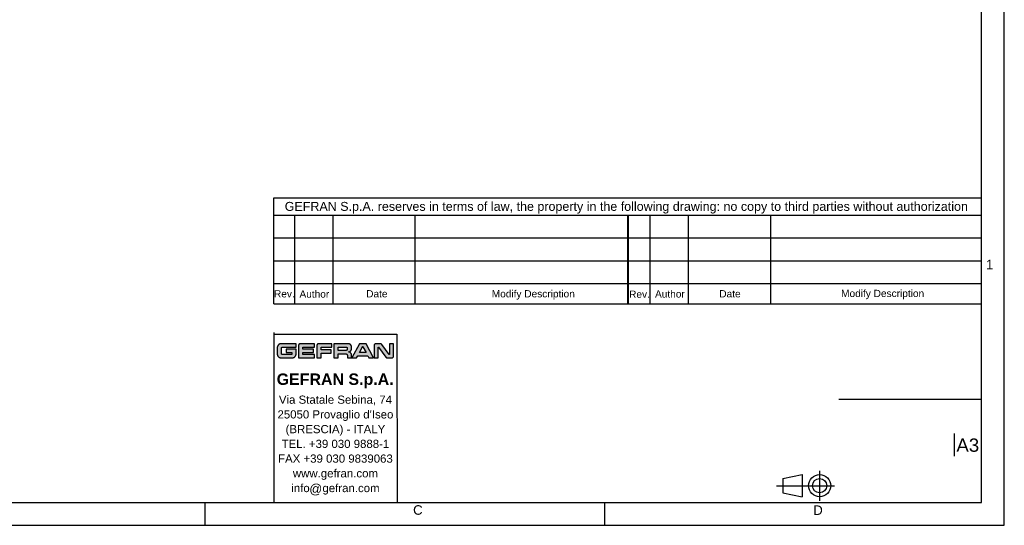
# Model space of a CAD drawing. Header units: millimetres. Extents: x 0 to 420, y 0 to 297.
# Tile 2 of 7: x 161 to 420, y 0 to 133. Entities that reach past the tile are written whole.
import ezdxf

# ---------------------------------------------------------------- set-up
doc = ezdxf.new("R2010")
doc.units = ezdxf.units.MM
doc.header["$LTSCALE"] = 23.1
doc.layers.get('0').update_dxf_attribs({"linetype": 'CONTINUOUS'})
doc.styles.add('TEXTSTYLE_2', font='arial.ttf')
doc.styles.add('TEXTSTYLE_3', font='arial.ttf')
doc.styles.add('TEXTSTYLE_4', font='arialbd.ttf')
doc.styles.add('TEXTSTYLE_5', font='trium.ttf')

msp = doc.modelspace()

# ---------------------------------------------------------------- hatches: boundary and pattern name
at = {"linetype": 'CONTINUOUS'}
h = msp.add_hatch(color=2, dxfattribs=at)
h.paths.add_polyline_path([(251.41414, 46.96884), (251.42409, 46.96974), (251.43403, 46.96884), (251.4435, 46.96618), (251.45233, 46.96182), (251.46031, 46.95586), (251.46717, 46.94844), (251.47251, 46.94007), (252.28279, 45.41608), (250.56506, 45.41608), (251.37559, 46.94007), (251.38109, 46.94864), (251.3878, 46.95585), (251.3958, 46.96181), (251.40466, 46.96618)])
h.paths.add_polyline_path([(247.87684, 45.59431), (247.93551, 45.61496), (247.99254, 45.64001), (248.04763, 45.66935), (248.10048, 45.70284), (248.15077, 45.74029), (248.19818, 45.78148), (248.2359, 45.81916), (248.27715, 45.86654), (248.31465, 45.91679), (248.34819, 45.9696), (248.37758, 46.02466), (248.4027, 46.08167), (248.42341, 46.14032), (248.43963, 46.20036), (248.4513, 46.26153), (248.45836, 46.32362), (248.46076, 46.38644), (248.46076, 46.88536), (248.45842, 46.94832), (248.45143, 47.01055), (248.43982, 47.07184), (248.42366, 47.13199), (248.40302, 47.19074), (248.37798, 47.24782), (248.34867, 47.30294), (248.31522, 47.3558), (248.27782, 47.40608), (248.23668, 47.45347), (248.19893, 47.49128), (248.15164, 47.53246), (248.10148, 47.56988), (248.04876, 47.60334), (247.9938, 47.63266), (247.9369, 47.6577), (247.87833, 47.67833), (247.81837, 47.69449), (247.75725, 47.70609), (247.6952, 47.71308), (247.63239, 47.71542), (243.85547, 47.71542), (243.85547, 43.99252), (244.95118, 43.99252), (244.95118, 45.09056), (246.93352, 45.09056), (246.97887, 45.08823), (247.02339, 45.08128), (247.0668, 45.06979), (247.10877, 45.05384), (247.14892, 45.03356), (247.18687, 45.00915), (247.22216, 44.98084), (247.25439, 44.94894), (247.25682, 44.94624), (247.28519, 44.91101), (247.30965, 44.87314), (247.32995, 44.83307), (247.34593, 44.79122), (247.35743, 44.74796), (247.36439, 44.70362), (247.36672, 44.65849), (247.36672, 43.99252), (248.46241, 43.99252), (248.46241, 44.72462), (248.46007, 44.78731), (248.45307, 44.84934), (248.44145, 44.91051), (248.42527, 44.9706), (248.40459, 45.02936), (248.37949, 45.08651), (248.35009, 45.14176), (248.31652, 45.19479), (248.27899, 45.24528), (248.23769, 45.29291), (248.19817, 45.33246), (248.15059, 45.37378), (248.10016, 45.41133), (248.0472, 45.44489), (247.99204, 45.4743), (247.93498, 45.4994), (247.87631, 45.52007), (247.81631, 45.53625), (247.75523, 45.54787), (247.69328, 45.55486), (247.63066, 45.55721), (247.69349, 45.55955), (247.75559, 45.56654), (247.81678, 45.57815)])
h.paths.add_polyline_path([(229.68341, 47.67561), (229.61808, 47.65367), (229.55417, 47.62704), (229.49192, 47.59579), (229.43163, 47.56003), (229.3736, 47.51988), (229.31814, 47.47553), (229.26558, 47.42719), (229.21624, 47.3751), (229.19404, 47.34914), (229.15003, 47.29211), (229.11005, 47.2322), (229.07429, 47.16979), (229.04297, 47.10522), (229.01621, 47.03885), (228.99413, 46.971), (228.97682, 46.90199), (228.96433, 46.83211), (228.9567, 46.76162), (228.95395, 46.69074), (228.95395, 44.96823), (228.95655, 44.89789), (228.964, 44.82866), (228.97622, 44.76069), (228.99317, 44.69413), (229.01476, 44.62916), (229.04092, 44.56598), (229.07155, 44.50481), (229.10656, 44.44588), (229.1458, 44.38945), (229.18914, 44.33577), (229.23637, 44.2851), (229.28729, 44.23771), (229.34168, 44.19386), (229.35597, 44.18334), (229.41427, 44.14428), (229.47534, 44.10931), (229.53889, 44.0786), (229.60463, 44.05232), (229.67226, 44.03057), (229.74151, 44.01348), (229.81213, 44.00112), (229.88386, 43.99356), (229.95649, 43.99086), (232.88251, 43.99086), (232.95313, 43.99346), (233.02301, 44.00092), (233.09195, 44.0132), (233.15976, 44.03024), (233.22619, 44.052), (233.29099, 44.07838), (233.3539, 44.1093), (233.4146, 44.14461), (233.47282, 44.18416), (233.52823, 44.22776), (233.58054, 44.2752), (233.60129, 44.29598), (233.64866, 44.34835), (233.69218, 44.40383), (233.73165, 44.46209), (233.76688, 44.52285), (233.7977, 44.58579), (233.82399, 44.65063), (233.84565, 44.71709), (233.86261, 44.78492), (233.87479, 44.85388), (233.88216, 44.92377), (233.88466, 44.9944), (233.88452, 44.99683), (233.88399, 45.10194), (233.88415, 45.8617), (233.88466, 46.28767), (231.25767, 46.28767), (231.25767, 45.41608), (232.78895, 45.41608), (232.78895, 45.00685), (232.78655, 44.98079), (232.77943, 44.95579), (232.76776, 44.93244), (232.75186, 44.91149), (232.74318, 44.90281), (232.72223, 44.88691), (232.69888, 44.87524), (232.67388, 44.86812), (232.64782, 44.86572), (230.33245, 44.86524), (230.29525, 44.86766), (230.25883, 44.87488), (230.22365, 44.8868), (230.19022, 44.90328), (230.15912, 44.92406), (230.13099, 44.94874), (230.10646, 44.97677), (230.08601, 45.00752), (230.06993, 45.04043), (230.05845, 45.07498), (230.05166, 45.11072), (230.04968, 45.14731), (230.04978, 45.6271), (230.05069, 46.44582), (230.05135, 46.55611), (230.05148, 46.55854), (230.05391, 46.59587), (230.06112, 46.63227), (230.07301, 46.66735), (230.08943, 46.70061), (230.11014, 46.73152), (230.13289, 46.75759), (230.16073, 46.7823), (230.19143, 46.80303), (230.22444, 46.81945), (230.25923, 46.83133), (230.29536, 46.83854), (230.33245, 46.84096), (233.88466, 46.84136), (233.88466, 47.71542), (229.95466, 47.71542), (229.88572, 47.71273), (229.81742, 47.70517), (229.74993, 47.69279)])
h.paths.add_polyline_path([(234.84325, 47.69581), (234.80244, 47.68073), (234.76326, 47.66154), (234.7261, 47.63842), (234.69136, 47.61156), (234.6746, 47.59643), (234.64429, 47.56451), (234.61743, 47.52979), (234.5943, 47.49265), (234.57512, 47.4535), (234.56004, 47.41272), (234.54918, 47.37064), (234.54262, 47.32756), (234.54043, 47.28375), (234.54043, 43.99164), (238.69917, 43.99164), (238.69917, 44.86323), (235.63614, 44.86323), (235.63614, 45.41608), (238.48746, 45.41608), (238.48746, 46.29265), (235.63614, 46.29265), (235.63614, 46.84301), (238.70249, 46.84301), (238.70249, 47.71542), (234.9723, 47.71542), (234.92846, 47.71322), (234.88536, 47.70667)])
h.paths.add_polyline_path([(259.17718, 44.014), (259.22418, 44.03116), (259.26934, 44.05299), (259.31222, 44.07932), (259.35238, 44.10991), (259.38937, 44.14445), (259.41264, 44.17017), (259.44323, 44.21033), (259.46956, 44.25321), (259.4914, 44.29836), (259.50856, 44.34537), (259.52091, 44.39384), (259.52838, 44.44344), (259.53088, 44.49387), (259.53088, 47.71542), (258.43516, 47.71542), (258.43516, 44.92175), (258.43274, 44.90553), (258.42564, 44.89075), (258.41431, 44.87854), (258.41101, 44.87611), (258.39623, 44.86901), (258.38002, 44.86659), (258.36386, 44.86901), (258.35915, 44.87072), (258.34589, 44.87891), (258.33662, 44.89013), (256.39878, 47.52841), (256.37019, 47.56545), (256.3391, 47.59796), (256.30332, 47.62821), (256.26462, 47.65433), (256.22347, 47.67605), (256.18035, 47.69315), (256.13568, 47.70548), (256.08982, 47.71292), (256.04309, 47.71542), (254.88577, 47.71538), (254.83531, 47.71288), (254.78569, 47.70542), (254.7372, 47.69306), (254.69018, 47.6759), (254.64502, 47.65407), (254.60213, 47.62775), (254.56196, 47.59716), (254.53626, 47.57393), (254.50172, 47.53694), (254.47114, 47.4968), (254.44481, 47.45394), (254.42297, 47.40881), (254.40582, 47.36182), (254.39346, 47.31337), (254.386, 47.26378), (254.3835, 47.21335), (254.3835, 43.99168), (255.47921, 43.99168), (255.47921, 46.78535), (255.48163, 46.80157), (255.48873, 46.81635), (255.49115, 46.81964), (255.50335, 46.83097), (255.51813, 46.83808), (255.53435, 46.8405), (255.55023, 46.83809), (255.56498, 46.83099), (255.5774, 46.81958), (255.57848, 46.81821), (257.50897, 44.19082), (257.53627, 44.15288), (257.54332, 44.14434), (257.5755, 44.11033), (257.61109, 44.08006), (257.64965, 44.05387), (257.69075, 44.03203), (257.73396, 44.01476), (257.77891, 44.0022), (257.82526, 43.99447), (257.87272, 43.99168), (259.02866, 43.99168), (259.0791, 43.99418), (259.12871, 44.00164)])
h.paths.add_polyline_path([(239.67042, 47.69637), (239.63014, 47.68172), (239.59143, 47.66308), (239.55465, 47.6406), (239.52019, 47.61447), (239.49636, 47.59292), (239.46685, 47.56115), (239.44073, 47.52669), (239.41825, 47.48992), (239.3996, 47.45122), (239.38496, 47.41094), (239.37441, 47.36942), (239.36804, 47.32694), (239.3659, 47.28375), (239.3659, 43.99168), (240.46161, 43.99168), (240.46161, 45.25423), (243.09049, 45.25423), (243.09049, 46.12581), (240.46161, 46.12581), (240.46161, 46.83885), (243.30752, 46.83885), (243.30752, 47.71542), (239.79763, 47.71542), (239.75443, 47.71329), (239.71195, 47.70692)])
h.paths.add_polyline_path([(247.12398, 45.96956), (247.10025, 45.96654), (247.07619, 45.96553), (244.95118, 45.96553), (244.95118, 46.84048), (247.07623, 46.84048), (247.10029, 46.83947), (247.12403, 46.83645), (247.14734, 46.83144), (247.17013, 46.82448), (247.19226, 46.8156), (247.2136, 46.80484), (247.23401, 46.79228), (247.25333, 46.778), (247.2714, 46.76209), (247.28002, 46.75347), (247.29593, 46.73539), (247.31021, 46.71606), (247.32277, 46.69565), (247.33353, 46.6743), (247.34241, 46.65215), (247.34937, 46.62936), (247.35438, 46.60603), (247.35739, 46.58229), (247.35841, 46.55822), (247.35841, 46.24863), (247.35739, 46.22444), (247.35438, 46.20059), (247.34938, 46.17718), (247.34242, 46.15431), (247.33355, 46.13211), (247.32281, 46.11071), (247.31027, 46.09026), (247.29601, 46.0709), (247.28014, 46.0528), (247.27128, 46.04392), (247.25321, 46.02801), (247.23391, 46.01372), (247.21351, 46.00116), (247.19218, 45.99041), (247.17006, 45.98153), (247.14729, 45.97456)])
h.paths.add_polyline_path([(249.80149, 43.99086), (250.10605, 44.54784), (252.74181, 44.54784), (253.04634, 43.99086), (254.27561, 43.99086), (252.30118, 47.71542), (250.54667, 47.71542), (248.56055, 43.99086)])

# ---------------------------------------------------------------- linework, layer by layer
at = {"color": 2, "linetype": 'CONTINUOUS'}
for p, q in [((420, 0), (420, 297)), ((228.00618, 86.01578), (414.00618, 86.01578)), ((228.00618, 58.19553), (228.00618, 86.01578)), ((228.00618, 81.52126), (414.00618, 81.52126)), ((233.52784, 58.19553), (233.52784, 81.52126)), ((243.6512, 58.19553), (243.6512, 81.52126)), ((265.22932, 58.19553), (265.22932, 81.52126)), ((320.98653, 81.52126), (320.98653, 58.19553)), ((321.19787, 81.52126), (321.19787, 58.19553)), ((326.92218, 58.19553), (326.92218, 81.52126)), ((337.04555, 58.19553), (337.04555, 81.52126)), ((358.62367, 58.19553), (358.62367, 81.52126)), ((228.00618, 75.51664), (321.00618, 75.51664)), ((321.19787, 75.51664), (414.00618, 75.51664)), ((228.00618, 69.51202), (321.00618, 69.51202)), ((321.19787, 69.51202), (414.00618, 69.51202)), ((228.00618, 63.5074), (321.00618, 63.5074)), ((321.19787, 63.5074), (414.00618, 63.5074)), ((228.9567, 46.76162), (228.95395, 46.69074)), ((228.95395, 46.69074), (228.95395, 44.96823)), ((228.96433, 46.83211), (228.9567, 46.76162)), ((228.97682, 46.90199), (228.96433, 46.83211)), ((228.99413, 46.971), (228.97682, 46.90199)), ((229.01621, 47.03885), (228.99413, 46.971)), ((229.04297, 47.10522), (229.01621, 47.03885)), ((229.07429, 47.16979), (229.04297, 47.10522)), ((229.11005, 47.2322), (229.07429, 47.16979)), ((229.15003, 47.29211), (229.11005, 47.2322)), ((229.19404, 47.34914), (229.15003, 47.29211)), ((229.21624, 47.3751), (229.19404, 47.34914)), ((229.26558, 47.42719), (229.21624, 47.3751)), ((229.31814, 47.47553), (229.26558, 47.42719)), ((229.3736, 47.51988), (229.31814, 47.47553)), ((229.43163, 47.56003), (229.3736, 47.51988)), ((229.49192, 47.59579), (229.43163, 47.56003)), ((229.55417, 47.62704), (229.49192, 47.59579)), ((229.61808, 47.65367), (229.55417, 47.62704)), ((229.68341, 47.67561), (229.61808, 47.65367)), ((229.74993, 47.69279), (229.68341, 47.67561)), ((229.81742, 47.70517), (229.74993, 47.69279)), ((229.88572, 47.71273), (229.81742, 47.70517)), ((229.95466, 47.71542), (229.88572, 47.71273)), ((233.88466, 47.71542), (229.95466, 47.71542)), ((230.05148, 46.55854), (230.05391, 46.59587)), ((230.05391, 46.59587), (230.06112, 46.63227)), ((230.06112, 46.63227), (230.07301, 46.66735)), ((230.07301, 46.66735), (230.08943, 46.70061)), ((230.08943, 46.70061), (230.11014, 46.73152)), ((230.11014, 46.73152), (230.13289, 46.75759)), ((230.13289, 46.75759), (230.16073, 46.7823)), ((230.16073, 46.7823), (230.19143, 46.80303)), ((230.19143, 46.80303), (230.22444, 46.81945)), ((230.22444, 46.81945), (230.25923, 46.83133)), ((230.25923, 46.83133), (230.29536, 46.83854)), ((230.29536, 46.83854), (230.33245, 46.84096)), ((230.33245, 46.84096), (233.88466, 46.84136)), ((233.88466, 46.84136), (233.88466, 47.71542)), ((234.54262, 47.32756), (234.54043, 47.28375)), ((234.54043, 47.28375), (234.54043, 43.99164)), ((234.54918, 47.37064), (234.54262, 47.32756)), ((234.56004, 47.41272), (234.54918, 47.37064)), ((234.57512, 47.4535), (234.56004, 47.41272)), ((234.5943, 47.49265), (234.57512, 47.4535)), ((234.61743, 47.52979), (234.5943, 47.49265)), ((234.64429, 47.56451), (234.61743, 47.52979)), ((234.6746, 47.59643), (234.64429, 47.56451)), ((234.69136, 47.61156), (234.6746, 47.59643)), ((234.7261, 47.63842), (234.69136, 47.61156)), ((234.76326, 47.66154), (234.7261, 47.63842)), ((234.80244, 47.68073), (234.76326, 47.66154)), ((234.84325, 47.69581), (234.80244, 47.68073)), ((234.88536, 47.70667), (234.84325, 47.69581)), ((234.92846, 47.71322), (234.88536, 47.70667)), ((234.9723, 47.71542), (234.92846, 47.71322)), ((238.70249, 47.71542), (234.9723, 47.71542)), ((235.63614, 46.84301), (238.70249, 46.84301)), ((235.63614, 46.29265), (235.63614, 46.84301)), ((238.70249, 46.84301), (238.70249, 47.71542)), ((239.36804, 47.32694), (239.3659, 47.28375)), ((239.3659, 47.28375), (239.3659, 43.99168)), ((239.37441, 47.36942), (239.36804, 47.32694)), ((239.38496, 47.41094), (239.37441, 47.36942)), ((239.3996, 47.45122), (239.38496, 47.41094)), ((239.41825, 47.48992), (239.3996, 47.45122)), ((239.44073, 47.52669), (239.41825, 47.48992)), ((239.46685, 47.56115), (239.44073, 47.52669)), ((239.49636, 47.59292), (239.46685, 47.56115)), ((239.52019, 47.61447), (239.49636, 47.59292)), ((239.55465, 47.6406), (239.52019, 47.61447)), ((239.59143, 47.66308), (239.55465, 47.6406)), ((239.63014, 47.68172), (239.59143, 47.66308)), ((239.67042, 47.69637), (239.63014, 47.68172)), ((239.71195, 47.70692), (239.67042, 47.69637)), ((239.75443, 47.71329), (239.71195, 47.70692)), ((239.79763, 47.71542), (239.75443, 47.71329)), ((243.30752, 47.71542), (239.79763, 47.71542)), ((240.46161, 46.83885), (243.30752, 46.83885)), ((240.46161, 46.12581), (240.46161, 46.83885)), ((243.30752, 46.83885), (243.30752, 47.71542)), ((247.63239, 47.71542), (243.85547, 47.71542)), ((243.85547, 47.71542), (243.85547, 43.99252)), ((244.95118, 46.84048), (247.07623, 46.84048)), ((244.95118, 45.96553), (244.95118, 46.84048)), ((247.07623, 46.84048), (247.10029, 46.83947)), ((247.10029, 46.83947), (247.12403, 46.83645)), ((247.12403, 46.83645), (247.14734, 46.83144)), ((247.14734, 46.83144), (247.17013, 46.82448)), ((247.17013, 46.82448), (247.19226, 46.8156)), ((247.19226, 46.8156), (247.2136, 46.80484)), ((247.2136, 46.80484), (247.23401, 46.79228)), ((247.23401, 46.79228), (247.25333, 46.778)), ((247.25333, 46.778), (247.2714, 46.76209)), ((247.2714, 46.76209), (247.28002, 46.75347)), ((247.28002, 46.75347), (247.29593, 46.73539)), ((247.29593, 46.73539), (247.31021, 46.71606)), ((247.31021, 46.71606), (247.32277, 46.69565)), ((247.32277, 46.69565), (247.33353, 46.6743)), ((247.33353, 46.6743), (247.34241, 46.65215)), ((247.34241, 46.65215), (247.34937, 46.62936)), ((247.34937, 46.62936), (247.35438, 46.60603)), ((247.35438, 46.60603), (247.35739, 46.58229)), ((247.35739, 46.58229), (247.35841, 46.55822)), ((247.6952, 47.71308), (247.63239, 47.71542)), ((247.75725, 47.70609), (247.6952, 47.71308)), ((247.81837, 47.69449), (247.75725, 47.70609)), ((247.87833, 47.67833), (247.81837, 47.69449)), ((247.9369, 47.6577), (247.87833, 47.67833)), ((247.9938, 47.63266), (247.9369, 47.6577)), ((248.04876, 47.60334), (247.9938, 47.63266)), ((248.10148, 47.56988), (248.04876, 47.60334)), ((248.15164, 47.53246), (248.10148, 47.56988)), ((248.19893, 47.49128), (248.15164, 47.53246)), ((248.23668, 47.45347), (248.19893, 47.49128)), ((248.27782, 47.40608), (248.23668, 47.45347)), ((248.31522, 47.3558), (248.27782, 47.40608)), ((248.34867, 47.30294), (248.31522, 47.3558)), ((248.37798, 47.24782), (248.34867, 47.30294)), ((248.40302, 47.19074), (248.37798, 47.24782)), ((248.42366, 47.13199), (248.40302, 47.19074)), ((248.43982, 47.07184), (248.42366, 47.13199)), ((248.45143, 47.01055), (248.43982, 47.07184)), ((248.45842, 46.94832), (248.45143, 47.01055)), ((248.46076, 46.88536), (248.45842, 46.94832)), ((248.46076, 46.38644), (248.46076, 46.88536)), ((250.54667, 47.71542), (248.56055, 43.99086)), ((252.30118, 47.71542), (250.54667, 47.71542)), ((250.56506, 45.41608), (251.37559, 46.94007)), ((251.37559, 46.94007), (251.38109, 46.94864)), ((251.38109, 46.94864), (251.3878, 46.95585)), ((251.3878, 46.95585), (251.3958, 46.96181)), ((251.3958, 46.96181), (251.40466, 46.96618)), ((251.40466, 46.96618), (251.41414, 46.96884)), ((251.41414, 46.96884), (251.42409, 46.96974)), ((251.42409, 46.96974), (251.43403, 46.96884)), ((251.43403, 46.96884), (251.4435, 46.96618)), ((251.4435, 46.96618), (251.45233, 46.96182)), ((251.45233, 46.96182), (251.46031, 46.95586)), ((251.46031, 46.95586), (251.46717, 46.94844)), ((251.46717, 46.94844), (251.47251, 46.94007)), ((251.47251, 46.94007), (252.28279, 45.41608)), ((254.27561, 43.99086), (252.30118, 47.71542)), ((254.386, 47.26378), (254.3835, 47.21335)), ((254.3835, 47.21335), (254.3835, 43.99168)), ((254.39346, 47.31337), (254.386, 47.26378)), ((254.40582, 47.36182), (254.39346, 47.31337)), ((254.42297, 47.40881), (254.40582, 47.36182)), ((254.44481, 47.45394), (254.42297, 47.40881)), ((254.47114, 47.4968), (254.44481, 47.45394)), ((254.50172, 47.53694), (254.47114, 47.4968)), ((254.53626, 47.57393), (254.50172, 47.53694)), ((254.56196, 47.59716), (254.53626, 47.57393)), ((254.60213, 47.62775), (254.56196, 47.59716)), ((254.64502, 47.65407), (254.60213, 47.62775)), ((254.69018, 47.6759), (254.64502, 47.65407)), ((254.7372, 47.69306), (254.69018, 47.6759)), ((254.78569, 47.70542), (254.7372, 47.69306)), ((254.83531, 47.71288), (254.78569, 47.70542)), ((254.88577, 47.71538), (254.83531, 47.71288)), ((256.04309, 47.71542), (254.88577, 47.71538)), ((255.47921, 46.78535), (255.48163, 46.80157)), ((255.47921, 43.99168), (255.47921, 46.78535)), ((255.48163, 46.80157), (255.48873, 46.81635)), ((255.48873, 46.81635), (255.49115, 46.81964)), ((255.49115, 46.81964), (255.50335, 46.83097)), ((255.50335, 46.83097), (255.51813, 46.83808)), ((255.51813, 46.83808), (255.53435, 46.8405)), ((255.53435, 46.8405), (255.55023, 46.83809)), ((255.55023, 46.83809), (255.56498, 46.83099)), ((255.56498, 46.83099), (255.5774, 46.81958)), ((255.5774, 46.81958), (255.57848, 46.81821)), ((255.57848, 46.81821), (257.50897, 44.19082)), ((256.08982, 47.71292), (256.04309, 47.71542)), ((256.13568, 47.70548), (256.08982, 47.71292)), ((256.18035, 47.69315), (256.13568, 47.70548)), ((256.22347, 47.67605), (256.18035, 47.69315)), ((256.26462, 47.65433), (256.22347, 47.67605)), ((256.30332, 47.62821), (256.26462, 47.65433)), ((256.3391, 47.59796), (256.30332, 47.62821)), ((256.37019, 47.56545), (256.3391, 47.59796)), ((256.39878, 47.52841), (256.37019, 47.56545)), ((258.33662, 44.89013), (256.39878, 47.52841)), ((259.53088, 47.71542), (258.43516, 47.71542)), ((258.43516, 47.71542), (258.43516, 44.92175)), ((259.53088, 44.49387), (259.53088, 47.71542)), ((228.95395, 44.96823), (228.95655, 44.89789)), ((228.95655, 44.89789), (228.964, 44.82866)), ((228.964, 44.82866), (228.97622, 44.76069)), ((228.97622, 44.76069), (228.99317, 44.69413)), ((228.99317, 44.69413), (229.01476, 44.62916)), ((229.01476, 44.62916), (229.04092, 44.56598)), ((229.04092, 44.56598), (229.07155, 44.50481)), ((229.07155, 44.50481), (229.10656, 44.44588)), ((229.10656, 44.44588), (229.1458, 44.38945)), ((229.1458, 44.38945), (229.18914, 44.33577)), ((229.18914, 44.33577), (229.23637, 44.2851)), ((229.23637, 44.2851), (229.28729, 44.23771)), ((229.28729, 44.23771), (229.34168, 44.19386)), ((229.34168, 44.19386), (229.35597, 44.18334)), ((229.35597, 44.18334), (229.41427, 44.14428)), ((229.41427, 44.14428), (229.47534, 44.10931)), ((229.47534, 44.10931), (229.53889, 44.0786)), ((229.53889, 44.0786), (229.60463, 44.05232)), ((229.60463, 44.05232), (229.67226, 44.03057)), ((229.67226, 44.03057), (229.74151, 44.01348)), ((229.74151, 44.01348), (229.81213, 44.00112)), ((229.81213, 44.00112), (229.88386, 43.99356)), ((229.88386, 43.99356), (229.95649, 43.99086)), ((229.95649, 43.99086), (232.88251, 43.99086)), ((230.04968, 45.14731), (230.04978, 45.6271)), ((230.05166, 45.11072), (230.04968, 45.14731)), ((230.04978, 45.6271), (230.05069, 46.44582)), ((230.05069, 46.44582), (230.05135, 46.55611)), ((230.05135, 46.55611), (230.05148, 46.55854)), ((230.05845, 45.07498), (230.05166, 45.11072)), ((230.06993, 45.04043), (230.05845, 45.07498)), ((230.08601, 45.00752), (230.06993, 45.04043)), ((230.10646, 44.97677), (230.08601, 45.00752)), ((230.13099, 44.94874), (230.10646, 44.97677)), ((230.15912, 44.92406), (230.13099, 44.94874)), ((230.19022, 44.90328), (230.15912, 44.92406)), ((230.22365, 44.8868), (230.19022, 44.90328)), ((230.25883, 44.87488), (230.22365, 44.8868)), ((230.29525, 44.86766), (230.25883, 44.87488)), ((230.33245, 44.86524), (230.29525, 44.86766)), ((232.64782, 44.86572), (230.33245, 44.86524)), ((233.88466, 46.28767), (231.25767, 46.28767)), ((231.25767, 46.28767), (231.25767, 45.41608)), ((231.25767, 45.41608), (232.78895, 45.41608)), ((232.67388, 44.86812), (232.64782, 44.86572)), ((232.69888, 44.87524), (232.67388, 44.86812)), ((232.72223, 44.88691), (232.69888, 44.87524)), ((232.74318, 44.90281), (232.72223, 44.88691)), ((232.75186, 44.91149), (232.74318, 44.90281)), ((232.76776, 44.93244), (232.75186, 44.91149)), ((232.77943, 44.95579), (232.76776, 44.93244)), ((232.78655, 44.98079), (232.77943, 44.95579)), ((232.78895, 45.00685), (232.78655, 44.98079)), ((232.78895, 45.41608), (232.78895, 45.00685)), ((232.88251, 43.99086), (232.95313, 43.99346)), ((232.95313, 43.99346), (233.02301, 44.00092)), ((233.02301, 44.00092), (233.09195, 44.0132)), ((233.09195, 44.0132), (233.15976, 44.03024)), ((233.15976, 44.03024), (233.22619, 44.052)), ((233.22619, 44.052), (233.29099, 44.07838)), ((233.29099, 44.07838), (233.3539, 44.1093)), ((233.3539, 44.1093), (233.4146, 44.14461)), ((233.4146, 44.14461), (233.47282, 44.18416)), ((233.47282, 44.18416), (233.52823, 44.22776)), ((233.52823, 44.22776), (233.58054, 44.2752)), ((233.58054, 44.2752), (233.60129, 44.29598)), ((233.60129, 44.29598), (233.64866, 44.34835)), ((233.64866, 44.34835), (233.69218, 44.40383)), ((233.69218, 44.40383), (233.73165, 44.46209)), ((233.73165, 44.46209), (233.76688, 44.52285)), ((233.76688, 44.52285), (233.7977, 44.58579)), ((233.7977, 44.58579), (233.82399, 44.65063)), ((233.82399, 44.65063), (233.84565, 44.71709)), ((233.84565, 44.71709), (233.86261, 44.78492)), ((233.86261, 44.78492), (233.87479, 44.85388)), ((233.87479, 44.85388), (233.88216, 44.92377)), ((233.88216, 44.92377), (233.88466, 44.9944)), ((233.88399, 45.10194), (233.88415, 45.8617)), ((233.88452, 44.99683), (233.88399, 45.10194)), ((233.88415, 45.8617), (233.88466, 46.28767)), ((233.88466, 44.9944), (233.88452, 44.99683)), ((234.54043, 43.99164), (238.69917, 43.99164)), ((238.48746, 46.29265), (235.63614, 46.29265)), ((235.63614, 45.41608), (238.48746, 45.41608)), ((235.63614, 44.86323), (235.63614, 45.41608)), ((238.69917, 44.86323), (235.63614, 44.86323)), ((238.48746, 45.41608), (238.48746, 46.29265)), ((238.69917, 43.99164), (238.69917, 44.86323)), ((239.3659, 43.99168), (240.46161, 43.99168)), ((243.09049, 46.12581), (240.46161, 46.12581)), ((240.46161, 45.25423), (243.09049, 45.25423)), ((240.46161, 43.99168), (240.46161, 45.25423)), ((243.09049, 45.25423), (243.09049, 46.12581)), ((243.85547, 43.99252), (244.95118, 43.99252)), ((247.07619, 45.96553), (244.95118, 45.96553)), ((244.95118, 45.09056), (246.93352, 45.09056)), ((244.95118, 43.99252), (244.95118, 45.09056)), ((246.93352, 45.09056), (246.97887, 45.08823)), ((246.97887, 45.08823), (247.02339, 45.08128)), ((247.02339, 45.08128), (247.0668, 45.06979)), ((247.0668, 45.06979), (247.10877, 45.05384)), ((247.10025, 45.96654), (247.07619, 45.96553)), ((247.12398, 45.96956), (247.10025, 45.96654)), ((247.10877, 45.05384), (247.14892, 45.03356)), ((247.14729, 45.97456), (247.12398, 45.96956)), ((247.17006, 45.98153), (247.14729, 45.97456)), ((247.14892, 45.03356), (247.18687, 45.00915)), ((247.19218, 45.99041), (247.17006, 45.98153)), ((247.18687, 45.00915), (247.22216, 44.98084)), ((247.21351, 46.00116), (247.19218, 45.99041)), ((247.23391, 46.01372), (247.21351, 46.00116)), ((247.22216, 44.98084), (247.25439, 44.94894)), ((247.25321, 46.02801), (247.23391, 46.01372)), ((247.27128, 46.04392), (247.25321, 46.02801)), ((247.25439, 44.94894), (247.25682, 44.94624)), ((247.25682, 44.94624), (247.28519, 44.91101)), ((247.28014, 46.0528), (247.27128, 46.04392)), ((247.29601, 46.0709), (247.28014, 46.0528)), ((247.28519, 44.91101), (247.30965, 44.87314)), ((247.31027, 46.09026), (247.29601, 46.0709)), ((247.30965, 44.87314), (247.32995, 44.83307)), ((247.32281, 46.11071), (247.31027, 46.09026)), ((247.33355, 46.13211), (247.32281, 46.11071)), ((247.32995, 44.83307), (247.34593, 44.79122)), ((247.34242, 46.15431), (247.33355, 46.13211)), ((247.34938, 46.17718), (247.34242, 46.15431)), ((247.34593, 44.79122), (247.35743, 44.74796)), ((247.35438, 46.20059), (247.34938, 46.17718)), ((247.35739, 46.22444), (247.35438, 46.20059)), ((247.35841, 46.24863), (247.35739, 46.22444)), ((247.35743, 44.74796), (247.36439, 44.70362)), ((247.35841, 46.55822), (247.35841, 46.24863)), ((247.36439, 44.70362), (247.36672, 44.65849)), ((247.36672, 44.65849), (247.36672, 43.99252)), ((247.36672, 43.99252), (248.46241, 43.99252)), ((247.63066, 45.55721), (247.69349, 45.55955)), ((247.69328, 45.55486), (247.63066, 45.55721)), ((247.75523, 45.54787), (247.69328, 45.55486)), ((247.69349, 45.55955), (247.75559, 45.56654)), ((247.81631, 45.53625), (247.75523, 45.54787)), ((247.75559, 45.56654), (247.81678, 45.57815)), ((247.87631, 45.52007), (247.81631, 45.53625)), ((247.81678, 45.57815), (247.87684, 45.59431)), ((247.93498, 45.4994), (247.87631, 45.52007)), ((247.87684, 45.59431), (247.93551, 45.61496)), ((247.99204, 45.4743), (247.93498, 45.4994)), ((247.93551, 45.61496), (247.99254, 45.64001)), ((248.0472, 45.44489), (247.99204, 45.4743)), ((247.99254, 45.64001), (248.04763, 45.66935)), ((248.10016, 45.41133), (248.0472, 45.44489)), ((248.04763, 45.66935), (248.10048, 45.70284)), ((248.15059, 45.37378), (248.10016, 45.41133)), ((248.10048, 45.70284), (248.15077, 45.74029)), ((248.19817, 45.33246), (248.15059, 45.37378)), ((248.15077, 45.74029), (248.19818, 45.78148)), ((248.23769, 45.29291), (248.19817, 45.33246)), ((248.19818, 45.78148), (248.2359, 45.81916)), ((248.2359, 45.81916), (248.27715, 45.86654)), ((248.27899, 45.24528), (248.23769, 45.29291)), ((248.27715, 45.86654), (248.31465, 45.91679)), ((248.31652, 45.19479), (248.27899, 45.24528)), ((248.31465, 45.91679), (248.34819, 45.9696)), ((248.35009, 45.14176), (248.31652, 45.19479)), ((248.34819, 45.9696), (248.37758, 46.02466)), ((248.37949, 45.08651), (248.35009, 45.14176)), ((248.37758, 46.02466), (248.4027, 46.08167)), ((248.40459, 45.02936), (248.37949, 45.08651)), ((248.4027, 46.08167), (248.42341, 46.14032)), ((248.42527, 44.9706), (248.40459, 45.02936)), ((248.42341, 46.14032), (248.43963, 46.20036)), ((248.44145, 44.91051), (248.42527, 44.9706)), ((248.43963, 46.20036), (248.4513, 46.26153)), ((248.45307, 44.84934), (248.44145, 44.91051)), ((248.4513, 46.26153), (248.45836, 46.32362)), ((248.46007, 44.78731), (248.45307, 44.84934)), ((248.45836, 46.32362), (248.46076, 46.38644)), ((248.46241, 44.72462), (248.46007, 44.78731)), ((248.46241, 43.99252), (248.46241, 44.72462)), ((248.56055, 43.99086), (249.80149, 43.99086)), ((249.80149, 43.99086), (250.10605, 44.54784)), ((250.10605, 44.54784), (252.74181, 44.54784)), ((252.28279, 45.41608), (250.56506, 45.41608)), ((252.74181, 44.54784), (253.04634, 43.99086)), ((253.04634, 43.99086), (254.27561, 43.99086)), ((254.3835, 43.99168), (255.47921, 43.99168)), ((257.50897, 44.19082), (257.53627, 44.15288)), ((257.53627, 44.15288), (257.54332, 44.14434)), ((257.54332, 44.14434), (257.5755, 44.11033)), ((257.5755, 44.11033), (257.61109, 44.08006)), ((257.61109, 44.08006), (257.64965, 44.05387)), ((257.64965, 44.05387), (257.69075, 44.03203)), ((257.69075, 44.03203), (257.73396, 44.01476)), ((257.73396, 44.01476), (257.77891, 44.0022)), ((257.77891, 44.0022), (257.82526, 43.99447)), ((257.82526, 43.99447), (257.87272, 43.99168)), ((257.87272, 43.99168), (259.02866, 43.99168)), ((258.34589, 44.87891), (258.33662, 44.89013)), ((258.35915, 44.87072), (258.34589, 44.87891)), ((258.36386, 44.86901), (258.35915, 44.87072)), ((258.38002, 44.86659), (258.36386, 44.86901)), ((258.39623, 44.86901), (258.38002, 44.86659)), ((258.41101, 44.87611), (258.39623, 44.86901)), ((258.41431, 44.87854), (258.41101, 44.87611)), ((258.42564, 44.89075), (258.41431, 44.87854)), ((258.43274, 44.90553), (258.42564, 44.89075)), ((258.43516, 44.92175), (258.43274, 44.90553)), ((259.02866, 43.99168), (259.0791, 43.99418)), ((259.0791, 43.99418), (259.12871, 44.00164)), ((259.12871, 44.00164), (259.17718, 44.014)), ((259.17718, 44.014), (259.22418, 44.03116)), ((259.22418, 44.03116), (259.26934, 44.05299)), ((259.26934, 44.05299), (259.31222, 44.07932)), ((259.31222, 44.07932), (259.35238, 44.10991)), ((259.35238, 44.10991), (259.38937, 44.14445)), ((259.38937, 44.14445), (259.41264, 44.17017)), ((259.41264, 44.17017), (259.44323, 44.21033)), ((259.44323, 44.21033), (259.46956, 44.25321)), ((259.46956, 44.25321), (259.4914, 44.29836)), ((259.4914, 44.29836), (259.50856, 44.34537)), ((259.50856, 44.34537), (259.52091, 44.39384)), ((259.52091, 44.39384), (259.52838, 44.44344)), ((259.52838, 44.44344), (259.53088, 44.49387)), ((376.50417, 33.16677), (413.97117, 33.16677)), ((406.83245, 24.14734), (406.83245, 18.18076)), ((361.80252, 12.31787), (366.84908, 13.3584)), ((366.84908, 13.3584), (366.84908, 7.45123)), ((371.47428, 14.2728), (371.47428, 6.45308)), ((360.10482, 10.41439), (375.38414, 10.41439)), ((361.80252, 12.31787), (361.80252, 8.54624)), ((361.80252, 8.54624), (366.84908, 7.45123)), ((315, 0), (315, 6)), ((0, 0), (420, 0))]:
    msp.add_line(p, q, dxfattribs=at)
at = {"color": 7, "linetype": 'CONTINUOUS'}
for p, q in [((414, 6), (414, 291)), ((228.00618, 58.19553), (414.00002, 58.19112)), ((228.00392, 50.19804), (260.3902, 50.19804)), ((228.00946, 50.6532), (228.00946, 6.0409)), ((260.3902, 50.19804), (260.42219, 6.07658)), ((18, 6), (414, 6)), ((210, 0), (210, 6))]:
    msp.add_line(p, q, dxfattribs=at)
at = {"color": 2, "linetype": 'CONTINUOUS'}
for radius in [2.89927, 1.86486]:
    msp.add_circle((371.47428, 10.41439), radius, dxfattribs=at)

# ---------------------------------------------------------------- texts
for s, insert, char_height, width, attachment_point, line_spacing_factor, style in [('GEFRAN S.p.A. reserves in terms of law, the property in the following drawing: no copy to third parties without authorization', (230.90864, 84.9789), 2.35, 179.3076208, 1, 0.9, 'TEXTSTYLE_2'), ('1', (416.1442, 69.78408), 2.5, 1.9423792, 2, 0.9, 'TEXTSTYLE_2'), ('Rev.', (228.09247, 61.78053), 1.9, 5.4527881, 1, 0.9, 'TEXTSTYLE_2'), ('Author', (234.79082, 61.72716), 1.9, 7.8401487, 1, 0.9, 'TEXTSTYLE_2'), ('Date', (252.3145, 61.79175), 1.9, 5.6011152, 1, 0.9, 'TEXTSTYLE_2'), ('Modify Description', (285.31357, 61.79022), 1.9, 21.8040892, 1, 0.9, 'TEXTSTYLE_2'), ('Rev.', (321.41155, 61.67453), 1.9, 5.4527881, 1, 0.9, 'TEXTSTYLE_2'), ('Author', (328.21956, 61.74848), 1.9, 7.8401487, 1, 0.9, 'TEXTSTYLE_2'), ('Date', (345.11025, 61.79269), 1.9, 5.6011152, 1, 0.9, 'TEXTSTYLE_2'), ('Modify Description', (377.11543, 61.88744), 1.9, 21.8040892, 1, 0.9, 'TEXTSTYLE_2'), ('GEFRAN S.p.A.', (244.16528, 39.89484), 3, 30.669145, 2, 0.9, 'TEXTSTYLE_4'), ("Via Statale Sebina, 74\\P25050 Provaglio d'Iseo\\P(BRESCIA) - ITALY\\PTEL. +39 030 9888-1\\PFAX +39 030 9839063\\Pwww.gefran.com\\Pinfo    gefran.com", (244.23637, 34.09246), 2.15, 30.4436803, 2, 1.08, 'TEXTSTYLE_3'), ('A3', (407.41007, 22.81084), 3.5, 5.972119, 1, 0.9, 'TEXTSTYLE_2'), ('@', (237.3693, 10.8474), 2.5, 3.4537037, 1, 0.9, 'TEXTSTYLE_5'), ('C', (265.90236, 5.2754), 2.5, 2.5185874, 2, 0.9, 'TEXTSTYLE_2'), ('D', (371.0394, 5.22447), 2.5, 2.5185874, 2, 0.9, 'TEXTSTYLE_2')]:
    msp.add_mtext(s, dxfattribs=dict(at, insert=insert, char_height=char_height, width=width, attachment_point=attachment_point, line_spacing_factor=line_spacing_factor, style=style))

doc.saveas('drawing.dxf')
